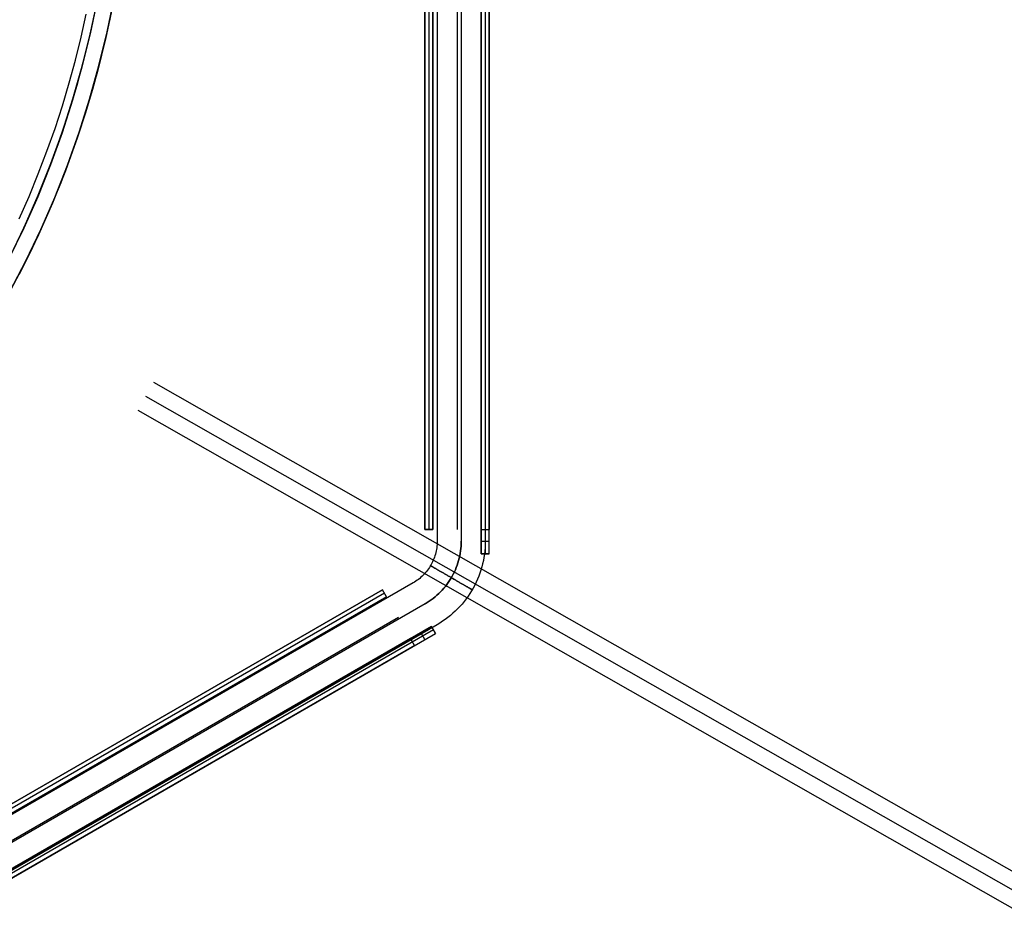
# Model space of a CAD drawing. Header units: millimetres. Extents: x -356 to 356, y -410 to 410.
# Tile 91 of 126: x 56 to 117, y -69 to -13. Entities that reach past the tile are written whole.
import ezdxf

# ---------------------------------------------------------------- set-up
doc = ezdxf.new("R2010")
doc.units = ezdxf.units.MM
doc.header["$MEASUREMENT"] = 0
doc.layers.add('1', color=7, linetype='Continuous')

msp = doc.modelspace()

# ---------------------------------------------------------------- linework, layer by layer
at = {"layer": '1', "color": 252}
for points in [[(81.538, 45.27), (81.538, -45.317)], [(83.038, 45.27), (83.038, -45.317)], [(83.038, 45.27), (83.038, -45.317)], [(84.275, 44.907), (84.275, -46.093)], [(84.275, -46.093), (84.275, 44.907)], [(84.525, 44.907), (84.525, -46.093)], [(84.538, 45.27), (84.538, -45.317)], [(84.775, -46.093), (84.775, 44.907)], [(84.775, -46.093), (84.775, 44.907)], [(80.775, -44.593), (80.775, 43.407)], [(80.775, -44.593), (80.775, 43.407)], [(80.775, 43.407), (80.775, -44.593)], [(81.025, 43.407), (81.025, -44.593)], [(81.275, 43.407), (81.275, -44.593)], [(81.275, -44.593), (81.275, 43.407)], [(81.275, 43.407), (81.275, -44.593)], [(82.775, 43.407), (82.775, -44.593)], [(82.775, 43.407), (82.775, -44.593)], [(84.275, 43.407), (84.275, -44.593)], [(84.775, 43.407), (84.775, -44.593)], [(54.941, -27.636), (55.862, -25.723), (56.717, -23.78), (57.503, -21.808), (58.222, -19.81), (58.871, -17.789), (59.45, -15.746), (59.958, -13.685), (60.395, -11.607)], [(54.949, -29.78), (55.948, -27.859), (56.879, -25.904), (57.742, -23.918), (58.536, -21.903), (59.26, -19.862), (59.913, -17.797), (60.493, -15.711), (61.001, -13.606), (61.436, -11.484)], [(61.367, -11.847), (60.919, -13.968), (60.398, -16.071), (59.805, -18.155), (59.14, -20.218), (58.403, -22.256), (57.597, -24.267), (56.721, -26.249), (55.777, -28.2), (54.765, -30.116)], [(60.386, -11.654), (59.945, -13.74), (59.433, -15.809), (58.85, -17.86), (58.195, -19.889), (57.471, -21.894), (56.678, -23.872), (55.816, -25.822), (54.888, -27.741)], [(55.325, -26.86), (55.982, -25.461), (56.601, -24.054), (57.182, -22.638), (57.725, -21.215), (58.23, -19.788), (58.697, -18.356), (59.126, -16.922), (59.518, -15.487), (59.873, -14.053), (60.191, -12.62)], [(61.17, -12.826), (60.846, -14.282), (60.486, -15.739), (60.087, -17.197), (59.651, -18.655), (59.177, -20.109), (58.663, -21.56), (58.112, -23.006), (57.521, -24.445), (56.892, -25.875), (56.224, -27.296), (55.518, -28.706)], [(55.527, -25.254), (56.141, -23.858), (56.717, -22.454), (57.256, -21.043), (57.756, -19.627), (58.22, -18.207), (58.645, -16.785), (59.034, -15.362), (59.386, -13.939), (59.702, -12.518)], [(55.527, -25.254), (56.141, -23.858), (56.717, -22.454), (57.256, -21.043), (57.756, -19.627), (58.22, -18.207), (58.645, -16.785), (59.034, -15.362), (59.386, -13.939), (59.702, -12.518)], [(81.275, -44.593), (80.775, -44.593)], [(80.775, -44.593), (81.275, -44.593)], [(84.275, -44.593), (84.775, -44.593)], [(81.538, -45.317), (81.536, -45.418), (81.531, -45.519), (81.522, -45.62), (81.51, -45.721), (81.495, -45.821), (81.476, -45.921), (81.454, -46.019), (81.429, -46.118), (81.4, -46.215), (81.368, -46.311), (81.333, -46.406), (81.294, -46.5), (81.253, -46.592), (81.208, -46.683), (81.161, -46.773), (81.11, -46.86), (81.056, -46.946), (81, -47.03), (80.941, -47.113), (80.879, -47.193), (80.814, -47.271), (80.747, -47.346), (80.677, -47.42), (80.605, -47.491), (80.53, -47.56), (80.453, -47.626), (80.374, -47.689), (80.293, -47.75), (80.21, -47.807), (80.125, -47.863), (80.038, -47.915)], [(83.038, -45.317), (83.035, -45.469), (83.027, -45.62), (83.015, -45.772), (82.997, -45.923), (82.974, -46.073), (82.946, -46.222), (82.912, -46.371), (82.874, -46.518), (82.831, -46.664), (82.783, -46.808), (82.731, -46.951), (82.673, -47.091), (82.611, -47.23), (82.544, -47.366), (82.472, -47.5), (82.396, -47.632), (82.316, -47.761), (82.231, -47.887), (82.142, -48.011), (82.049, -48.131), (81.952, -48.248), (81.851, -48.361), (81.746, -48.472), (81.638, -48.578), (81.526, -48.681), (81.411, -48.78), (81.292, -48.875), (81.17, -48.966), (81.046, -49.053), (80.918, -49.136), (80.788, -49.214)], [(83.038, -45.317), (83.035, -45.469), (83.027, -45.62), (83.015, -45.772), (82.997, -45.923), (82.974, -46.073), (82.946, -46.222), (82.912, -46.371), (82.874, -46.518), (82.831, -46.664), (82.783, -46.808), (82.731, -46.951), (82.673, -47.091), (82.611, -47.23), (82.544, -47.366), (82.472, -47.5), (82.396, -47.632), (82.316, -47.761), (82.231, -47.887), (82.142, -48.011), (82.049, -48.131), (81.952, -48.248), (81.851, -48.361), (81.746, -48.472), (81.638, -48.578), (81.526, -48.681), (81.411, -48.78), (81.292, -48.875), (81.17, -48.966), (81.046, -49.053), (80.918, -49.136), (80.788, -49.214)], [(84.538, -45.317), (84.534, -45.519), (84.524, -45.722), (84.507, -45.924), (84.483, -46.125), (84.452, -46.325), (84.415, -46.524), (84.371, -46.722), (84.32, -46.918), (84.262, -47.113), (84.199, -47.305), (84.128, -47.495), (84.051, -47.683), (83.968, -47.868), (83.879, -48.05), (83.784, -48.228), (83.682, -48.404), (83.575, -48.576), (83.462, -48.744), (83.344, -48.909), (83.22, -49.069), (83.09, -49.225), (82.956, -49.376), (82.816, -49.523), (82.671, -49.665), (82.522, -49.802), (82.368, -49.935), (82.21, -50.061), (82.048, -50.183), (81.882, -50.298), (81.711, -50.408), (81.538, -50.513)], [(84.775, -45.343), (84.275, -45.343)], [(84.275, -46.093), (84.775, -46.093)], [(84.775, -46.093), (84.275, -46.093)], [(84.775, -46.093), (84.275, -46.093)], [(80.038, -47.915), (1.588, -93.208)], [(1.92, -92.337), (78.13, -48.337)], [(78.13, -48.337), (1.92, -92.337)], [(78.13, -48.337), (1.92, -92.337)], [(78.13, -48.337), (1.92, -92.337)], [(78.38, -48.77), (78.13, -48.337)], [(78.38, -48.77), (78.13, -48.337)], [(78.255, -48.554), (2.045, -92.554)], [(78.38, -48.77), (2.17, -92.77)], [(78.38, -48.77), (2.17, -92.77)], [(78.38, -48.77), (2.17, -92.77)], [(78.38, -48.77), (2.17, -92.77)], [(80.788, -49.214), (2.338, -94.507)], [(80.788, -49.214), (2.338, -94.507)], [(79.13, -50.069), (2.92, -94.069)], [(79.13, -50.069), (2.92, -94.069)], [(81.179, -50.618), (2.371, -96.118)], [(2.371, -96.118), (81.179, -50.618)], [(81.304, -50.835), (2.496, -96.335)], [(81.538, -50.513), (3.088, -95.806)], [(81.429, -51.051), (81.179, -50.618)], [(81.429, -51.051), (81.179, -50.618)], [(81.179, -50.618), (81.429, -51.051)], [(2.621, -96.551), (81.429, -51.051)], [(2.621, -96.551), (81.429, -51.051)], [(79.88, -51.368), (3.67, -95.368)], [(80.13, -51.801), (79.88, -51.368)], [(80.78, -51.426), (80.53, -50.993)], [(80.13, -51.801), (3.92, -95.801)]]:
    msp.add_lwpolyline(points, dxfattribs=at)
at = {"layer": '1', "color": 252, "extrusion": (0.117512, -0.066916, 0.990814)}
for points in [[(0.825, -455.332), (0.825, -73.757)], [(-0.175, -455.332), (-0.175, -73.757)], [(-0.175, -455.332), (-0.175, -73.757)], [(-1.175, -455.332), (-1.175, -73.757)]]:
    msp.add_lwpolyline(points, dxfattribs=at)
at = {"layer": '1', "color": 252, "extrusion": (0.313795, 0.91351, 0.258907)}
for points in [[(-59.01, -509.481), (-93.349, -483.598)], [(-58.408, -508.682), (-92.747, -482.799)], [(-59.612, -510.279), (-93.951, -484.397)], [(-59.01, -509.481), (-93.349, -483.598)]]:
    msp.add_lwpolyline(points, dxfattribs=at)
at = {"layer": '1', "color": 252, "extrusion": (0.704628, -0.406817, 0.581376)}
for points in [[(1.705, -465.003), (1.673, -465.014), (1.64, -465.027), (1.608, -465.041), (1.577, -465.056), (1.546, -465.072), (1.516, -465.089), (1.487, -465.107), (1.458, -465.126), (1.429, -465.146), (1.402, -465.168), (1.375, -465.19), (1.349, -465.213), (1.324, -465.236), (1.299, -465.261), (1.276, -465.287), (1.253, -465.313), (1.232, -465.34), (1.211, -465.368), (1.191, -465.397), (1.172, -465.426), (1.155, -465.456), (1.138, -465.486), (1.122, -465.517), (1.108, -465.549), (1.094, -465.581), (1.082, -465.613), (1.071, -465.646), (1.061, -465.679), (1.052, -465.713), (1.045, -465.747), (1.038, -465.781), (1.033, -465.815), (1.029, -465.85), (1.026, -465.884), (1.024, -465.919), (1.023, -465.954), (1.024, -465.988), (1.026, -466.023), (1.029, -466.057), (1.033, -466.092), (1.039, -466.126), (1.046, -466.16), (1.054, -466.194), (1.063, -466.228), (1.073, -466.261), (1.084, -466.294), (1.097, -466.326), (1.11, -466.358), (1.125, -466.389), (1.141, -466.42), (1.157, -466.451), (1.175, -466.48), (1.194, -466.51), (1.214, -466.538), (1.235, -466.566), (1.257, -466.593), (1.279, -466.619), (1.303, -466.644), (1.328, -466.669), (1.353, -466.693), (1.379, -466.715), (1.406, -466.737), (1.434, -466.758), (1.462, -466.778), (1.491, -466.797), (1.521, -466.815), (1.551, -466.832), (1.582, -466.848), (1.613, -466.863), (1.645, -466.877), (1.678, -466.889), (1.71, -466.901), (1.744, -466.911), (1.777, -466.92), (1.811, -466.928), (1.845, -466.935), (1.879, -466.94), (1.914, -466.945), (1.948, -466.948), (1.983, -466.95), (2.018, -466.951), (2.052, -466.95), (2.087, -466.949), (2.122, -466.946), (2.156, -466.942), (2.19, -466.937), (2.224, -466.93), (2.258, -466.923), (2.292, -466.914), (2.325, -466.904), (2.358, -466.893), (2.391, -466.881), (2.423, -466.868), (2.454, -466.853), (2.485, -466.838), (2.516, -466.821), (2.546, -466.804), (2.575, -466.785), (2.604, -466.765), (2.632, -466.745), (2.659, -466.723), (2.685, -466.701), (2.711, -466.677), (2.736, -466.653), (2.76, -466.628), (2.783, -466.602), (2.805, -466.575), (2.826, -466.548), (2.846, -466.519), (2.865, -466.49), (2.884, -466.461), (2.901, -466.431), (2.917, -466.4), (2.932, -466.369), (2.946, -466.337), (2.959, -466.305), (2.97, -466.272), (2.981, -466.239), (2.99, -466.206), (2.999, -466.172), (3.006, -466.138), (3.012, -466.104), (3.016, -466.069), (3.02, -466.035), (3.022, -466), (3.023, -465.965), (3.023, -465.931), (3.022, -465.896), (3.019, -465.861), (3.016, -465.827), (3.011, -465.792), (3.005, -465.758), (2.998, -465.724), (2.989, -465.691), (2.979, -465.657), (2.969, -465.624), (2.957, -465.592), (2.944, -465.56), (2.93, -465.528), (2.914, -465.497), (2.898, -465.466), (2.881, -465.436), (2.862, -465.407), (2.843, -465.378), (2.823, -465.35), (2.801, -465.322), (2.779, -465.296), (2.756, -465.27), (2.732, -465.245), (2.707, -465.221), (2.681, -465.197), (2.654, -465.175), (2.627, -465.154), (2.599, -465.133), (2.57, -465.114), (2.541, -465.095), (2.511, -465.078), (2.48, -465.061), (2.449, -465.046), (2.418, -465.032), (2.385, -465.019), (2.353, -465.007), (2.32, -464.996), (2.287, -464.986), (2.253, -464.977), (2.219, -464.97), (2.185, -464.964), (2.151, -464.959), (2.116, -464.955), (2.081, -464.952), (2.047, -464.951), (2.012, -464.951), (1.977, -464.952), (1.943, -464.954), (1.908, -464.957), (1.874, -464.962), (1.84, -464.968), (1.806, -464.975), (1.772, -464.983), (1.738, -464.992), (1.705, -465.003)], [(1.705, -465.003), (1.738, -464.992), (1.771, -464.983), (1.805, -464.975), (1.839, -464.968), (1.873, -464.962), (1.907, -464.958), (1.941, -464.954), (1.976, -464.952), (2.01, -464.951), (2.045, -464.951), (2.079, -464.952), (2.114, -464.955), (2.148, -464.959), (2.182, -464.963), (2.216, -464.97), (2.25, -464.977), (2.284, -464.985), (2.317, -464.995), (2.35, -465.005), (2.382, -465.017), (2.414, -465.03), (2.445, -465.044), (2.477, -465.059), (2.507, -465.075), (2.537, -465.093), (2.566, -465.111), (2.595, -465.13), (2.623, -465.15), (2.65, -465.172), (2.677, -465.194), (2.702, -465.217), (2.727, -465.24), (2.751, -465.265), (2.775, -465.291), (2.797, -465.317), (2.818, -465.344), (2.839, -465.372), (2.858, -465.4), (2.877, -465.43), (2.894, -465.459), (2.911, -465.49), (2.926, -465.521), (2.941, -465.552), (2.954, -465.584), (2.966, -465.616), (2.977, -465.649), (2.987, -465.682), (2.995, -465.715), (3.003, -465.749), (3.009, -465.783), (3.015, -465.817), (3.019, -465.852), (3.021, -465.886), (3.023, -465.92), (3.023, -465.955), (3.023, -465.989), (3.021, -466.024), (3.018, -466.058), (3.013, -466.093), (3.008, -466.127), (3.001, -466.16), (2.993, -466.194), (2.984, -466.227), (2.974, -466.26), (2.963, -466.293), (2.951, -466.325), (2.937, -466.357), (2.923, -466.388), (2.907, -466.419), (2.89, -466.449), (2.873, -466.479), (2.854, -466.508), (2.834, -466.536), (2.813, -466.564), (2.792, -466.591), (2.769, -466.617), (2.746, -466.642), (2.722, -466.667), (2.696, -466.691), (2.67, -466.713), (2.644, -466.735), (2.616, -466.756), (2.588, -466.776), (2.559, -466.795), (2.53, -466.813), (2.5, -466.83), (2.469, -466.846), (2.438, -466.861), (2.406, -466.875), (2.374, -466.887), (2.342, -466.899)], [(2.342, -466.899), (2.309, -466.909), (2.276, -466.918), (2.242, -466.927), (2.208, -466.934), (2.174, -466.939), (2.14, -466.944), (2.106, -466.947), (2.071, -466.95), (2.037, -466.951), (2.002, -466.951), (1.968, -466.949), (1.933, -466.947), (1.899, -466.943), (1.865, -466.938), (1.831, -466.932), (1.797, -466.925), (1.763, -466.916), (1.73, -466.907), (1.697, -466.896), (1.665, -466.884), (1.633, -466.871), (1.601, -466.857), (1.57, -466.842), (1.54, -466.826), (1.51, -466.809), (1.481, -466.791), (1.452, -466.771), (1.424, -466.751), (1.397, -466.73), (1.37, -466.708), (1.344, -466.685), (1.32, -466.661), (1.295, -466.636), (1.272, -466.611), (1.25, -466.584), (1.228, -466.557), (1.208, -466.53), (1.189, -466.501), (1.17, -466.472), (1.153, -466.442), (1.136, -466.412), (1.121, -466.381), (1.106, -466.35), (1.093, -466.318), (1.081, -466.285), (1.07, -466.253), (1.06, -466.219), (1.052, -466.186), (1.044, -466.152), (1.038, -466.118), (1.032, -466.084), (1.028, -466.05), (1.026, -466.016), (1.024, -465.981), (1.023, -465.947), (1.024, -465.912), (1.026, -465.878), (1.029, -465.843), (1.034, -465.809), (1.039, -465.775), (1.046, -465.741), (1.054, -465.707), (1.063, -465.674), (1.073, -465.641), (1.084, -465.608), (1.096, -465.576), (1.11, -465.544), (1.124, -465.513), (1.14, -465.482), (1.157, -465.452), (1.174, -465.423), (1.193, -465.394), (1.213, -465.365), (1.234, -465.338), (1.255, -465.311), (1.278, -465.285), (1.301, -465.259), (1.325, -465.235), (1.351, -465.211), (1.377, -465.188), (1.403, -465.166), (1.431, -465.145), (1.459, -465.125), (1.488, -465.106), (1.517, -465.088), (1.547, -465.072), (1.578, -465.056), (1.609, -465.041), (1.641, -465.027), (1.673, -465.014), (1.705, -465.003)]]:
    msp.add_lwpolyline(points, dxfattribs=at)
at = {"layer": '1', "color": 252, "extrusion": (0, 1, 0)}
for points in [[(-80.775, -505), (-80.775, -504.956), (-80.777, -504.911), (-80.779, -504.866), (-80.783, -504.82), (-80.787, -504.775), (-80.793, -504.729), (-80.8, -504.682), (-80.808, -504.636), (-80.817, -504.59), (-80.828, -504.543), (-80.839, -504.496), (-80.852, -504.45), (-80.866, -504.403), (-80.881, -504.357), (-80.898, -504.31), (-80.915, -504.264), (-80.934, -504.218), (-80.954, -504.172), (-80.976, -504.127), (-80.998, -504.081), (-81.022, -504.037), (-81.047, -503.992), (-81.073, -503.949), (-81.101, -503.906), (-81.129, -503.863), (-81.159, -503.821), (-81.19, -503.78), (-81.222, -503.739), (-81.255, -503.7), (-81.289, -503.661), (-81.324, -503.623), (-81.361, -503.586), (-81.398, -503.55), (-81.436, -503.515), (-81.474, -503.48), (-81.514, -503.447), (-81.555, -503.415), (-81.596, -503.384), (-81.638, -503.355), (-81.68, -503.326), (-81.724, -503.299), (-81.767, -503.272), (-81.811, -503.247), (-81.856, -503.223), (-81.901, -503.201), (-81.947, -503.179), (-81.993, -503.159), (-82.039, -503.14), (-82.085, -503.123), (-82.131, -503.106), (-82.178, -503.091), (-82.224, -503.077), (-82.271, -503.064), (-82.318, -503.053), (-82.364, -503.043), (-82.411, -503.033), (-82.457, -503.025), (-82.503, -503.018), (-82.549, -503.013), (-82.595, -503.008), (-82.64, -503.005), (-82.686, -503.002), (-82.73, -503), (-82.775, -503), (-82.819, -503), (-82.864, -503.002), (-82.909, -503.005), (-82.954, -503.008), (-83, -503.013), (-83.046, -503.018), (-83.092, -503.025), (-83.139, -503.033), (-83.185, -503.043), (-83.232, -503.053), (-83.278, -503.064), (-83.325, -503.077), (-83.372, -503.091), (-83.418, -503.106), (-83.465, -503.123), (-83.511, -503.14), (-83.557, -503.159), (-83.603, -503.179), (-83.648, -503.201), (-83.693, -503.223), (-83.738, -503.247), (-83.782, -503.272), (-83.826, -503.299), (-83.869, -503.326), (-83.912, -503.355), (-83.954, -503.384), (-83.995, -503.415), (-84.035, -503.447), (-84.075, -503.48), (-84.114, -503.515), (-84.152, -503.55), (-84.189, -503.586), (-84.225, -503.623), (-84.26, -503.661), (-84.294, -503.7), (-84.327, -503.739), (-84.359, -503.78), (-84.39, -503.821), (-84.42, -503.863), (-84.449, -503.906), (-84.476, -503.949), (-84.502, -503.992), (-84.527, -504.037), (-84.551, -504.081), (-84.574, -504.127), (-84.595, -504.172), (-84.615, -504.218), (-84.634, -504.264), (-84.652, -504.31), (-84.668, -504.357), (-84.684, -504.403), (-84.698, -504.45), (-84.71, -504.496), (-84.722, -504.543), (-84.732, -504.59), (-84.741, -504.636), (-84.749, -504.682), (-84.756, -504.729), (-84.762, -504.775), (-84.767, -504.82), (-84.77, -504.866), (-84.773, -504.911), (-84.774, -504.956), (-84.775, -505)], [(-84.275, -505), (-84.274, -504.967), (-84.273, -504.933), (-84.271, -504.899), (-84.269, -504.865), (-84.265, -504.831), (-84.261, -504.796), (-84.256, -504.762), (-84.25, -504.727), (-84.243, -504.692), (-84.235, -504.657), (-84.226, -504.622), (-84.217, -504.587), (-84.206, -504.552), (-84.195, -504.517), (-84.183, -504.483), (-84.169, -504.448), (-84.155, -504.413), (-84.14, -504.379), (-84.124, -504.345), (-84.107, -504.311), (-84.089, -504.278), (-84.071, -504.244), (-84.051, -504.212), (-84.03, -504.179), (-84.009, -504.147), (-83.986, -504.116), (-83.963, -504.085), (-83.939, -504.055), (-83.914, -504.025), (-83.889, -503.996), (-83.863, -503.967), (-83.835, -503.939), (-83.808, -503.912), (-83.779, -503.886), (-83.75, -503.86), (-83.72, -503.835), (-83.69, -503.811), (-83.659, -503.788), (-83.627, -503.766), (-83.596, -503.745), (-83.563, -503.724), (-83.53, -503.704), (-83.497, -503.685), (-83.464, -503.668), (-83.43, -503.651), (-83.396, -503.635), (-83.361, -503.619), (-83.327, -503.605), (-83.292, -503.592), (-83.257, -503.58), (-83.222, -503.568), (-83.187, -503.558), (-83.152, -503.548), (-83.118, -503.54), (-83.083, -503.532), (-83.048, -503.525), (-83.013, -503.519), (-82.978, -503.514), (-82.944, -503.51), (-82.91, -503.506), (-82.875, -503.503), (-82.842, -503.501), (-82.808, -503.5), (-82.775, -503.5), (-82.741, -503.5), (-82.708, -503.501), (-82.674, -503.503), (-82.64, -503.506), (-82.606, -503.51), (-82.571, -503.514), (-82.537, -503.519), (-82.502, -503.525), (-82.467, -503.532), (-82.432, -503.54), (-82.397, -503.548), (-82.362, -503.558), (-82.327, -503.568), (-82.292, -503.58), (-82.257, -503.592), (-82.223, -503.605), (-82.188, -503.619), (-82.154, -503.635), (-82.12, -503.651), (-82.086, -503.668), (-82.052, -503.685), (-82.019, -503.704), (-81.986, -503.724), (-81.954, -503.745), (-81.922, -503.766), (-81.891, -503.788), (-81.86, -503.811), (-81.829, -503.835), (-81.8, -503.86), (-81.77, -503.886), (-81.742, -503.912), (-81.714, -503.939), (-81.687, -503.967), (-81.661, -503.996), (-81.635, -504.025), (-81.61, -504.055), (-81.586, -504.085), (-81.563, -504.116), (-81.541, -504.147), (-81.519, -504.179), (-81.499, -504.212), (-81.479, -504.244), (-81.46, -504.278), (-81.442, -504.311), (-81.425, -504.345), (-81.409, -504.379), (-81.394, -504.413), (-81.38, -504.448), (-81.367, -504.483), (-81.355, -504.517), (-81.343, -504.552), (-81.333, -504.587), (-81.323, -504.622), (-81.314, -504.657), (-81.307, -504.692), (-81.3, -504.727), (-81.294, -504.762), (-81.289, -504.796), (-81.284, -504.831), (-81.281, -504.865), (-81.278, -504.899), (-81.276, -504.933), (-81.275, -504.967), (-81.275, -505)], [(-84.538, -505), (-84.537, -504.948), (-84.534, -504.897), (-84.53, -504.845), (-84.523, -504.794), (-84.515, -504.742), (-84.506, -504.692), (-84.494, -504.641), (-84.481, -504.591), (-84.466, -504.541), (-84.449, -504.492), (-84.431, -504.444), (-84.411, -504.396), (-84.389, -504.349), (-84.366, -504.303), (-84.341, -504.257), (-84.315, -504.213), (-84.287, -504.169), (-84.257, -504.127), (-84.226, -504.085), (-84.194, -504.045), (-84.16, -504.005), (-84.125, -503.967), (-84.089, -503.93), (-84.052, -503.895), (-84.013, -503.86), (-83.973, -503.827), (-83.932, -503.796), (-83.89, -503.766), (-83.847, -503.737), (-83.803, -503.71), (-83.758, -503.684), (-83.712, -503.66), (-83.665, -503.638), (-83.618, -503.617), (-83.57, -503.597), (-83.521, -503.58), (-83.472, -503.564), (-83.422, -503.55), (-83.371, -503.538), (-83.321, -503.527), (-83.27, -503.518), (-83.218, -503.511), (-83.167, -503.506), (-83.115, -503.502), (-83.064, -503.5), (-83.012, -503.5), (-82.96, -503.502), (-82.908, -503.506), (-82.857, -503.511), (-82.806, -503.518), (-82.755, -503.527), (-82.704, -503.538), (-82.654, -503.55), (-82.604, -503.564), (-82.554, -503.58), (-82.506, -503.597), (-82.458, -503.617), (-82.41, -503.638), (-82.364, -503.66), (-82.318, -503.684), (-82.273, -503.71), (-82.229, -503.737), (-82.186, -503.766), (-82.143, -503.796), (-82.102, -503.827), (-82.062, -503.86), (-82.024, -503.895), (-81.986, -503.93), (-81.95, -503.967), (-81.915, -504.005), (-81.881, -504.045), (-81.849, -504.085), (-81.818, -504.127), (-81.789, -504.169), (-81.761, -504.213), (-81.734, -504.257), (-81.709, -504.303), (-81.686, -504.349), (-81.665, -504.396), (-81.644, -504.444), (-81.626, -504.492), (-81.609, -504.541), (-81.594, -504.591), (-81.581, -504.641), (-81.57, -504.692), (-81.56, -504.742), (-81.552, -504.794), (-81.546, -504.845), (-81.541, -504.897), (-81.539, -504.948), (-81.538, -505)], [(-81.538, -505), (-81.539, -505.052), (-81.541, -505.103), (-81.546, -505.155), (-81.552, -505.206), (-81.56, -505.258), (-81.57, -505.308), (-81.581, -505.359), (-81.594, -505.409), (-81.609, -505.459), (-81.626, -505.508), (-81.644, -505.556), (-81.665, -505.604), (-81.686, -505.651), (-81.709, -505.697), (-81.734, -505.743), (-81.761, -505.787), (-81.789, -505.831), (-81.818, -505.873), (-81.849, -505.915), (-81.881, -505.955), (-81.915, -505.995), (-81.95, -506.033), (-81.986, -506.07), (-82.024, -506.105), (-82.062, -506.14), (-82.102, -506.173), (-82.143, -506.204), (-82.186, -506.234), (-82.229, -506.263), (-82.273, -506.29), (-82.318, -506.316), (-82.364, -506.34), (-82.41, -506.362), (-82.458, -506.383), (-82.506, -506.403), (-82.554, -506.42), (-82.604, -506.436), (-82.654, -506.45), (-82.704, -506.462), (-82.755, -506.473), (-82.806, -506.482), (-82.857, -506.489), (-82.908, -506.494), (-82.96, -506.498), (-83.012, -506.5), (-83.064, -506.5), (-83.115, -506.498), (-83.167, -506.494), (-83.218, -506.489), (-83.27, -506.482), (-83.321, -506.473), (-83.371, -506.462), (-83.422, -506.45), (-83.472, -506.436), (-83.521, -506.42), (-83.57, -506.403), (-83.618, -506.383), (-83.665, -506.362), (-83.712, -506.34), (-83.758, -506.316), (-83.803, -506.29), (-83.847, -506.263), (-83.89, -506.234), (-83.932, -506.204), (-83.973, -506.173), (-84.013, -506.14), (-84.052, -506.105), (-84.089, -506.07), (-84.125, -506.033), (-84.16, -505.995), (-84.194, -505.955), (-84.226, -505.915), (-84.257, -505.873), (-84.287, -505.831), (-84.315, -505.787), (-84.341, -505.743), (-84.366, -505.697), (-84.389, -505.651), (-84.411, -505.604), (-84.431, -505.556), (-84.449, -505.508), (-84.466, -505.459), (-84.481, -505.409), (-84.494, -505.359), (-84.506, -505.308), (-84.515, -505.258), (-84.523, -505.206), (-84.53, -505.155), (-84.534, -505.103), (-84.537, -505.052), (-84.538, -505)], [(-83.674, -505.771), (-82.401, -504.229)], [(-83.6, -505.827), (-82.476, -504.173)]]:
    msp.add_lwpolyline(points, dxfattribs=at)
at = {"layer": '1', "color": 252, "extrusion": (1, 0, 0)}
for points in [[(-44.593, -510), (-44.593, -505)], [(-44.593, -505), (-44.593, -510)], [(-44.593, -503.5), (-44.593, -503)], [(-44.593, -505), (-46.093, -506.5)], [(-46.093, -506.5), (-44.593, -505)], [(-44.593, -505), (-46.093, -506.5)], [(-46.093, -578.5), (-46.093, -506.5)], [(-46.093, -578.5), (-46.093, -506.5)], [(-46.093, -506.5), (-46.093, -578.5)], [(-48.337, -510), (-48.337, -505)], [(-48.77, -505), (-48.77, -510)], [(-50.069, -503), (-50.069, -503.5)], [(-50.618, -506.5), (-50.618, -578.5)], [(-50.835, -506.5), (-50.835, -578.5)], [(-51.051, -578.5), (-51.051, -506.5)]]:
    msp.add_lwpolyline(points, dxfattribs=at)
at = {"layer": '1', "color": 252, "extrusion": (0.746425, -0.430949, 0.507082)}
for points in [[(2.304, -484.246), (2.337, -484.236), (2.37, -484.225), (2.402, -484.212), (2.434, -484.199), (2.465, -484.184), (2.496, -484.168), (2.526, -484.151), (2.556, -484.133), (2.584, -484.115), (2.613, -484.095), (2.64, -484.074), (2.667, -484.052), (2.693, -484.03), (2.718, -484.006), (2.743, -483.982), (2.766, -483.956), (2.789, -483.93), (2.811, -483.903), (2.831, -483.876), (2.851, -483.848), (2.87, -483.819), (2.888, -483.789), (2.905, -483.759), (2.921, -483.728), (2.935, -483.697), (2.949, -483.665), (2.962, -483.633), (2.973, -483.601), (2.983, -483.568), (2.992, -483.534), (3, -483.501), (3.007, -483.467), (3.013, -483.433), (3.017, -483.399), (3.02, -483.364), (3.023, -483.33), (3.023, -483.295), (3.023, -483.261), (3.022, -483.226), (3.019, -483.192), (3.015, -483.158), (3.01, -483.124), (3.004, -483.09), (2.996, -483.056), (2.988, -483.022), (2.978, -482.989), (2.967, -482.956), (2.955, -482.924), (2.942, -482.892), (2.928, -482.861), (2.913, -482.83), (2.897, -482.799), (2.879, -482.769), (2.861, -482.74), (2.842, -482.712), (2.821, -482.684), (2.8, -482.657), (2.778, -482.63), (2.755, -482.604), (2.731, -482.58), (2.706, -482.556), (2.68, -482.533), (2.654, -482.51), (2.627, -482.489), (2.599, -482.469), (2.57, -482.449), (2.541, -482.431), (2.511, -482.414), (2.481, -482.397), (2.45, -482.382), (2.418, -482.368), (2.386, -482.355), (2.354, -482.343), (2.321, -482.332), (2.288, -482.322), (2.254, -482.314), (2.221, -482.306), (2.187, -482.3), (2.153, -482.295), (2.118, -482.291), (2.084, -482.289), (2.049, -482.287), (2.015, -482.287), (1.98, -482.288), (1.946, -482.29), (1.912, -482.293), (1.877, -482.298), (1.843, -482.303), (1.809, -482.31), (1.776, -482.318), (1.743, -482.327)], [(1.743, -482.327), (1.71, -482.337), (1.677, -482.349), (1.645, -482.361), (1.613, -482.375), (1.582, -482.39), (1.551, -482.405), (1.521, -482.422), (1.491, -482.44), (1.463, -482.459), (1.434, -482.479), (1.407, -482.5), (1.38, -482.521), (1.354, -482.544), (1.329, -482.568), (1.304, -482.592), (1.281, -482.617), (1.258, -482.643), (1.236, -482.67), (1.215, -482.698), (1.196, -482.726), (1.177, -482.755), (1.159, -482.784), (1.142, -482.814), (1.126, -482.845), (1.112, -482.876), (1.098, -482.908), (1.085, -482.94), (1.074, -482.973), (1.064, -483.006), (1.055, -483.039), (1.047, -483.073), (1.04, -483.107), (1.034, -483.141), (1.03, -483.175), (1.026, -483.209), (1.024, -483.244), (1.024, -483.278), (1.024, -483.313), (1.025, -483.347), (1.028, -483.382), (1.032, -483.416), (1.037, -483.45), (1.043, -483.484), (1.051, -483.518), (1.059, -483.551), (1.069, -483.584), (1.08, -483.617), (1.092, -483.649), (1.105, -483.681), (1.119, -483.713), (1.134, -483.744), (1.15, -483.774), (1.168, -483.804), (1.186, -483.833), (1.205, -483.862), (1.226, -483.89), (1.247, -483.917), (1.269, -483.943), (1.292, -483.969), (1.316, -483.994), (1.341, -484.018), (1.367, -484.041), (1.393, -484.063), (1.42, -484.084), (1.448, -484.105), (1.477, -484.124), (1.506, -484.143), (1.536, -484.16), (1.566, -484.176), (1.597, -484.191), (1.629, -484.206), (1.661, -484.219), (1.693, -484.231), (1.726, -484.241), (1.759, -484.251), (1.793, -484.26), (1.826, -484.267), (1.86, -484.273), (1.894, -484.278), (1.929, -484.282), (1.963, -484.285), (1.998, -484.286), (2.032, -484.287), (2.067, -484.286), (2.101, -484.284), (2.135, -484.28), (2.17, -484.276), (2.204, -484.27), (2.238, -484.264), (2.271, -484.256), (2.304, -484.246)], [(1.743, -482.327), (1.709, -482.337), (1.677, -482.349), (1.644, -482.361), (1.612, -482.375), (1.581, -482.39), (1.55, -482.406), (1.52, -482.423), (1.49, -482.441), (1.461, -482.46), (1.433, -482.48), (1.405, -482.501), (1.378, -482.523), (1.352, -482.546), (1.327, -482.569), (1.302, -482.594), (1.279, -482.619), (1.256, -482.646), (1.234, -482.673), (1.213, -482.701), (1.193, -482.729), (1.175, -482.758), (1.157, -482.788), (1.14, -482.818), (1.124, -482.849), (1.11, -482.881), (1.096, -482.913), (1.084, -482.945), (1.072, -482.978), (1.062, -483.011), (1.053, -483.045), (1.045, -483.078), (1.039, -483.113), (1.033, -483.147), (1.029, -483.181), (1.026, -483.216), (1.024, -483.25), (1.023, -483.285), (1.024, -483.32), (1.026, -483.355), (1.029, -483.389), (1.033, -483.424), (1.038, -483.458), (1.045, -483.492), (1.052, -483.526), (1.061, -483.559), (1.071, -483.593), (1.083, -483.625), (1.095, -483.658), (1.108, -483.69), (1.123, -483.721), (1.139, -483.752), (1.155, -483.783), (1.173, -483.813), (1.192, -483.842), (1.212, -483.87), (1.232, -483.898), (1.254, -483.925), (1.277, -483.952), (1.3, -483.977), (1.325, -484.002), (1.35, -484.026), (1.376, -484.049), (1.403, -484.071), (1.43, -484.092), (1.459, -484.112), (1.487, -484.131), (1.517, -484.149), (1.547, -484.166), (1.578, -484.182), (1.609, -484.197), (1.641, -484.211), (1.674, -484.224), (1.706, -484.235), (1.739, -484.246), (1.773, -484.255), (1.807, -484.263), (1.841, -484.27), (1.875, -484.276), (1.909, -484.28), (1.944, -484.284), (1.979, -484.286), (2.013, -484.287), (2.048, -484.286), (2.083, -484.285), (2.117, -484.282), (2.152, -484.279), (2.186, -484.273), (2.22, -484.267), (2.254, -484.26), (2.288, -484.251), (2.321, -484.241), (2.354, -484.231), (2.387, -484.219), (2.419, -484.205), (2.45, -484.191), (2.481, -484.176), (2.512, -484.159), (2.542, -484.142), (2.571, -484.123), (2.6, -484.104), (2.628, -484.083), (2.655, -484.062), (2.682, -484.039), (2.708, -484.016), (2.733, -483.992), (2.757, -483.967), (2.78, -483.941), (2.802, -483.914), (2.823, -483.887), (2.844, -483.859), (2.863, -483.83), (2.881, -483.801), (2.899, -483.771), (2.915, -483.74), (2.93, -483.709), (2.944, -483.677), (2.957, -483.645), (2.969, -483.612), (2.98, -483.579), (2.989, -483.546), (2.998, -483.512), (3.005, -483.478), (3.011, -483.444), (3.016, -483.41), (3.02, -483.375), (3.022, -483.34), (3.023, -483.306), (3.023, -483.271), (3.022, -483.236), (3.02, -483.202), (3.016, -483.167), (3.012, -483.133), (3.006, -483.099), (2.998, -483.065), (2.99, -483.031), (2.981, -482.997), (2.97, -482.964), (2.958, -482.932), (2.945, -482.9), (2.931, -482.868), (2.916, -482.837), (2.9, -482.806), (2.883, -482.776), (2.865, -482.746), (2.845, -482.717), (2.825, -482.689), (2.804, -482.662), (2.782, -482.635), (2.759, -482.609), (2.735, -482.584), (2.71, -482.56), (2.684, -482.536), (2.658, -482.514), (2.631, -482.492), (2.603, -482.472), (2.574, -482.452), (2.545, -482.433), (2.515, -482.416), (2.484, -482.399), (2.453, -482.384), (2.422, -482.369), (2.39, -482.356), (2.357, -482.344), (2.324, -482.333), (2.291, -482.323), (2.257, -482.314), (2.223, -482.307), (2.189, -482.301), (2.155, -482.295), (2.12, -482.291), (2.086, -482.289), (2.051, -482.287), (2.016, -482.287), (1.982, -482.288), (1.947, -482.29), (1.912, -482.293), (1.878, -482.297), (1.844, -482.303), (1.81, -482.31), (1.776, -482.318), (1.743, -482.327)]]:
    msp.add_lwpolyline(points, dxfattribs=at)
at = {"layer": '1', "color": 252, "extrusion": (-0.088974, -0.225231, 0.970234)}
msp.add_lwpolyline([(93.986, -134.847), (93.986, -132.847)], dxfattribs=at)
at = {"layer": '1', "color": 252, "extrusion": (-0.084112, -0.244863, 0.965902)}
msp.add_lwpolyline([(93.349, -147.352), (93.349, -145.352)], dxfattribs=at)
at = {"layer": '1', "color": 252, "extrusion": (0.356471, 0.902376, 0.242168)}
for points in [[(-93.986, -487.085), (-136.018, -461.318)], [(-93.463, -486.232), (-135.495, -460.465)], [(-94.508, -487.937), (-136.541, -462.17)], [(-93.986, -487.085), (-136.018, -461.318)]]:
    msp.add_lwpolyline(points, dxfattribs=at)
at = {"layer": '1', "color": 80}
msp.add_lwpolyline([(80.788, -49.214), (80.918, -49.136), (81.046, -49.053), (81.17, -48.966), (81.292, -48.875), (81.411, -48.78), (81.526, -48.681), (81.638, -48.578), (81.746, -48.472), (81.851, -48.361), (81.952, -48.248), (82.049, -48.131), (82.142, -48.011), (82.231, -47.887), (82.316, -47.761), (82.396, -47.632), (82.472, -47.5), (82.544, -47.366), (82.611, -47.23), (82.673, -47.091), (82.731, -46.951), (82.783, -46.808), (82.831, -46.664), (82.874, -46.518), (82.912, -46.371), (82.946, -46.222), (82.974, -46.073), (82.997, -45.923), (83.015, -45.772), (83.027, -45.62), (83.035, -45.469), (83.038, -45.317)], dxfattribs=at)
at = {"layer": '1', "color": 252, "extrusion": (0.5, 0.866025, 0)}
msp.add_lwpolyline([(-96.674, -505), (-96.673, -505.052), (-96.67, -505.104), (-96.666, -505.156), (-96.659, -505.208), (-96.651, -505.259), (-96.641, -505.31), (-96.63, -505.361), (-96.616, -505.411), (-96.601, -505.461), (-96.584, -505.51), (-96.566, -505.559), (-96.546, -505.607), (-96.524, -505.654), (-96.5, -505.701), (-96.475, -505.746), (-96.448, -505.791), (-96.42, -505.835), (-96.39, -505.877), (-96.359, -505.919), (-96.327, -505.96), (-96.293, -505.999), (-96.257, -506.037), (-96.221, -506.074), (-96.183, -506.11), (-96.144, -506.144), (-96.103, -506.177), (-96.062, -506.209), (-96.019, -506.239), (-95.976, -506.268), (-95.931, -506.295), (-95.886, -506.32), (-95.84, -506.344), (-95.793, -506.366), (-95.745, -506.387), (-95.696, -506.406), (-95.647, -506.423), (-95.598, -506.439), (-95.547, -506.453), (-95.497, -506.465), (-95.446, -506.475), (-95.394, -506.484), (-95.343, -506.49), (-95.291, -506.495), (-95.239, -506.499), (-95.187, -506.5), (-95.135, -506.499), (-95.083, -506.497), (-95.031, -506.493), (-94.979, -506.487), (-94.928, -506.48), (-94.876, -506.47), (-94.826, -506.459), (-94.775, -506.446), (-94.725, -506.431), (-94.676, -506.415), (-94.627, -506.397), (-94.579, -506.377), (-94.531, -506.355), (-94.485, -506.332), (-94.439, -506.308), (-94.394, -506.281), (-94.35, -506.253), (-94.307, -506.224), (-94.265, -506.193), (-94.224, -506.161), (-94.184, -506.127), (-94.146, -506.092), (-94.109, -506.056), (-94.073, -506.018), (-94.038, -505.98), (-94.005, -505.94), (-93.973, -505.898), (-93.942, -505.856), (-93.913, -505.813), (-93.886, -505.769), (-93.86, -505.724), (-93.836, -505.678), (-93.813, -505.631), (-93.792, -505.583), (-93.772, -505.535), (-93.755, -505.486), (-93.739, -505.436), (-93.724, -505.386), (-93.712, -505.336), (-93.701, -505.285), (-93.692, -505.233), (-93.685, -505.182), (-93.68, -505.13), (-93.676, -505.078), (-93.674, -505.026), (-93.674, -504.974), (-93.676, -504.922), (-93.68, -504.87), (-93.685, -504.818), (-93.692, -504.767), (-93.701, -504.715), (-93.712, -504.664), (-93.724, -504.614), (-93.739, -504.564), (-93.755, -504.514), (-93.772, -504.465), (-93.792, -504.417), (-93.813, -504.369), (-93.836, -504.322), (-93.86, -504.276), (-93.886, -504.231), (-93.913, -504.187), (-93.942, -504.144), (-93.973, -504.102), (-94.005, -504.06), (-94.038, -504.02), (-94.073, -503.982), (-94.109, -503.944), (-94.146, -503.908), (-94.184, -503.873), (-94.224, -503.839), (-94.265, -503.807), (-94.307, -503.776), (-94.35, -503.747), (-94.394, -503.719), (-94.439, -503.692), (-94.485, -503.668), (-94.531, -503.645), (-94.579, -503.623), (-94.627, -503.603), (-94.676, -503.585), (-94.725, -503.569), (-94.775, -503.554), (-94.826, -503.541), (-94.876, -503.53), (-94.928, -503.52), (-94.979, -503.513), (-95.031, -503.507), (-95.083, -503.503), (-95.135, -503.501), (-95.187, -503.5), (-95.239, -503.501), (-95.291, -503.505), (-95.343, -503.51), (-95.394, -503.516), (-95.446, -503.525), (-95.497, -503.535), (-95.547, -503.547), (-95.598, -503.561), (-95.647, -503.577), (-95.696, -503.594), (-95.745, -503.613), (-95.793, -503.634), (-95.84, -503.656), (-95.886, -503.68), (-95.931, -503.705), (-95.976, -503.732), (-96.019, -503.761), (-96.062, -503.791), (-96.103, -503.823), (-96.144, -503.856), (-96.183, -503.89), (-96.221, -503.926), (-96.257, -503.963), (-96.293, -504.001), (-96.327, -504.04), (-96.359, -504.081), (-96.39, -504.123), (-96.42, -504.165), (-96.448, -504.209), (-96.475, -504.254), (-96.5, -504.299), (-96.524, -504.346), (-96.546, -504.393), (-96.566, -504.441), (-96.584, -504.49), (-96.601, -504.539), (-96.616, -504.589), (-96.63, -504.639), (-96.641, -504.69), (-96.651, -504.741), (-96.659, -504.792), (-96.666, -504.844), (-96.67, -504.896), (-96.673, -504.948), (-96.674, -505)], dxfattribs=at)
at = {"layer": '1', "color": 252, "extrusion": (0.866025, 0.5, 0)}
for points in [[(-80.927, -505), (-80.927, -504.956), (-80.929, -504.911), (-80.931, -504.866), (-80.935, -504.82), (-80.939, -504.775), (-80.945, -504.729), (-80.952, -504.682), (-80.96, -504.636), (-80.969, -504.59), (-80.979, -504.543), (-80.991, -504.496), (-81.004, -504.45), (-81.018, -504.403), (-81.033, -504.357), (-81.049, -504.31), (-81.067, -504.264), (-81.086, -504.218), (-81.106, -504.172), (-81.127, -504.127), (-81.15, -504.081), (-81.174, -504.037), (-81.199, -503.992), (-81.225, -503.949), (-81.253, -503.906), (-81.281, -503.863), (-81.311, -503.821), (-81.342, -503.78), (-81.374, -503.739), (-81.407, -503.7), (-81.441, -503.661), (-81.476, -503.623), (-81.512, -503.586), (-81.549, -503.55), (-81.587, -503.515), (-81.626, -503.48), (-81.666, -503.447), (-81.706, -503.415), (-81.748, -503.384), (-81.79, -503.355), (-81.832, -503.326), (-81.875, -503.299), (-81.919, -503.272), (-81.963, -503.247), (-82.008, -503.223), (-82.053, -503.201), (-82.099, -503.179), (-82.144, -503.159), (-82.19, -503.14), (-82.237, -503.123), (-82.283, -503.106), (-82.33, -503.091), (-82.376, -503.077), (-82.423, -503.064), (-82.47, -503.053), (-82.516, -503.043), (-82.563, -503.033), (-82.609, -503.025), (-82.655, -503.018), (-82.701, -503.013), (-82.747, -503.008), (-82.792, -503.005), (-82.837, -503.002), (-82.882, -503), (-82.927, -503), (-82.971, -503), (-83.016, -503.002), (-83.061, -503.005), (-83.106, -503.008), (-83.152, -503.013), (-83.198, -503.018), (-83.244, -503.025), (-83.29, -503.033), (-83.337, -503.043), (-83.384, -503.053), (-83.43, -503.064), (-83.477, -503.077), (-83.523, -503.091), (-83.57, -503.106), (-83.616, -503.123), (-83.663, -503.14), (-83.709, -503.159), (-83.755, -503.179), (-83.8, -503.201), (-83.845, -503.223), (-83.89, -503.247), (-83.934, -503.272), (-83.978, -503.299), (-84.021, -503.326), (-84.064, -503.355), (-84.105, -503.384), (-84.147, -503.415), (-84.187, -503.447), (-84.227, -503.48), (-84.266, -503.515), (-84.304, -503.55), (-84.341, -503.586), (-84.377, -503.623), (-84.412, -503.661), (-84.446, -503.7), (-84.479, -503.739), (-84.511, -503.78), (-84.542, -503.821), (-84.572, -503.863), (-84.601, -503.906), (-84.628, -503.949), (-84.654, -503.992), (-84.679, -504.037), (-84.703, -504.081), (-84.726, -504.127), (-84.747, -504.172), (-84.767, -504.218), (-84.786, -504.264), (-84.804, -504.31), (-84.82, -504.357), (-84.835, -504.403), (-84.849, -504.45), (-84.862, -504.496), (-84.874, -504.543), (-84.884, -504.59), (-84.893, -504.636), (-84.901, -504.682), (-84.908, -504.729), (-84.914, -504.775), (-84.918, -504.82), (-84.922, -504.866), (-84.925, -504.911), (-84.926, -504.956), (-84.927, -505)], [(-84.514, -505), (-84.513, -504.948), (-84.511, -504.897), (-84.506, -504.845), (-84.5, -504.794), (-84.492, -504.742), (-84.482, -504.692), (-84.471, -504.641), (-84.457, -504.591), (-84.442, -504.541), (-84.426, -504.492), (-84.407, -504.444), (-84.387, -504.396), (-84.366, -504.349), (-84.342, -504.303), (-84.317, -504.257), (-84.291, -504.213), (-84.263, -504.169), (-84.234, -504.127), (-84.203, -504.085), (-84.171, -504.045), (-84.137, -504.005), (-84.102, -503.967), (-84.066, -503.93), (-84.028, -503.895), (-83.989, -503.86), (-83.949, -503.827), (-83.908, -503.796), (-83.866, -503.766), (-83.823, -503.737), (-83.779, -503.71), (-83.734, -503.684), (-83.688, -503.66), (-83.642, -503.638), (-83.594, -503.617), (-83.546, -503.597), (-83.497, -503.58), (-83.448, -503.564), (-83.398, -503.55), (-83.348, -503.538), (-83.297, -503.527), (-83.246, -503.518), (-83.195, -503.511), (-83.143, -503.506), (-83.092, -503.502), (-83.04, -503.5), (-82.988, -503.5), (-82.937, -503.502), (-82.885, -503.506), (-82.833, -503.511), (-82.782, -503.518), (-82.731, -503.527), (-82.68, -503.538), (-82.63, -503.55), (-82.58, -503.564), (-82.531, -503.58), (-82.482, -503.597), (-82.434, -503.617), (-82.387, -503.638), (-82.34, -503.66), (-82.294, -503.684), (-82.249, -503.71), (-82.205, -503.737), (-82.162, -503.766), (-82.12, -503.796), (-82.079, -503.827), (-82.039, -503.86), (-82, -503.895), (-81.963, -503.93), (-81.926, -503.967), (-81.891, -504.005), (-81.858, -504.045), (-81.825, -504.085), (-81.795, -504.127), (-81.765, -504.169), (-81.737, -504.213), (-81.711, -504.257), (-81.686, -504.303), (-81.663, -504.349), (-81.641, -504.396), (-81.621, -504.444), (-81.603, -504.492), (-81.586, -504.541), (-81.571, -504.591), (-81.558, -504.641), (-81.546, -504.692), (-81.536, -504.742), (-81.528, -504.794), (-81.522, -504.845), (-81.518, -504.897), (-81.515, -504.948), (-81.514, -505)], [(-81.514, -505), (-81.515, -505.052), (-81.518, -505.103), (-81.522, -505.155), (-81.528, -505.206), (-81.536, -505.258), (-81.546, -505.308), (-81.558, -505.359), (-81.571, -505.409), (-81.586, -505.459), (-81.603, -505.508), (-81.621, -505.556), (-81.641, -505.604), (-81.663, -505.651), (-81.686, -505.697), (-81.711, -505.743), (-81.737, -505.787), (-81.765, -505.831), (-81.795, -505.873), (-81.825, -505.915), (-81.858, -505.955), (-81.891, -505.995), (-81.926, -506.033), (-81.963, -506.07), (-82, -506.105), (-82.039, -506.14), (-82.079, -506.173), (-82.12, -506.204), (-82.162, -506.234), (-82.205, -506.263), (-82.249, -506.29), (-82.294, -506.316), (-82.34, -506.34), (-82.387, -506.362), (-82.434, -506.383), (-82.482, -506.403), (-82.531, -506.42), (-82.58, -506.436), (-82.63, -506.45), (-82.68, -506.462), (-82.731, -506.473), (-82.782, -506.482), (-82.833, -506.489), (-82.885, -506.494), (-82.937, -506.498), (-82.988, -506.5), (-83.04, -506.5), (-83.092, -506.498), (-83.143, -506.494), (-83.195, -506.489), (-83.246, -506.482), (-83.297, -506.473), (-83.348, -506.462), (-83.398, -506.45), (-83.448, -506.436), (-83.497, -506.42), (-83.546, -506.403), (-83.594, -506.383), (-83.642, -506.362), (-83.688, -506.34), (-83.734, -506.316), (-83.779, -506.29), (-83.823, -506.263), (-83.866, -506.234), (-83.908, -506.204), (-83.949, -506.173), (-83.989, -506.14), (-84.028, -506.105), (-84.066, -506.07), (-84.102, -506.033), (-84.137, -505.995), (-84.171, -505.955), (-84.203, -505.915), (-84.234, -505.873), (-84.263, -505.831), (-84.291, -505.787), (-84.317, -505.743), (-84.342, -505.697), (-84.366, -505.651), (-84.387, -505.604), (-84.407, -505.556), (-84.426, -505.508), (-84.442, -505.459), (-84.457, -505.409), (-84.471, -505.359), (-84.482, -505.308), (-84.492, -505.258), (-84.5, -505.206), (-84.506, -505.155), (-84.511, -505.103), (-84.513, -505.052), (-84.514, -505)], [(-84.427, -505), (-84.426, -504.967), (-84.425, -504.933), (-84.423, -504.899), (-84.42, -504.865), (-84.417, -504.831), (-84.413, -504.796), (-84.407, -504.762), (-84.401, -504.727), (-84.395, -504.692), (-84.387, -504.657), (-84.378, -504.622), (-84.369, -504.587), (-84.358, -504.552), (-84.347, -504.517), (-84.334, -504.483), (-84.321, -504.448), (-84.307, -504.413), (-84.292, -504.379), (-84.276, -504.345), (-84.259, -504.311), (-84.241, -504.278), (-84.222, -504.244), (-84.203, -504.212), (-84.182, -504.179), (-84.161, -504.147), (-84.138, -504.116), (-84.115, -504.085), (-84.091, -504.055), (-84.066, -504.025), (-84.041, -503.996), (-84.014, -503.967), (-83.987, -503.939), (-83.959, -503.912), (-83.931, -503.886), (-83.902, -503.86), (-83.872, -503.835), (-83.842, -503.811), (-83.811, -503.788), (-83.779, -503.766), (-83.747, -503.745), (-83.715, -503.724), (-83.682, -503.704), (-83.649, -503.685), (-83.615, -503.668), (-83.582, -503.651), (-83.548, -503.635), (-83.513, -503.619), (-83.479, -503.605), (-83.444, -503.592), (-83.409, -503.58), (-83.374, -503.568), (-83.339, -503.558), (-83.304, -503.548), (-83.269, -503.54), (-83.234, -503.532), (-83.199, -503.525), (-83.165, -503.519), (-83.13, -503.514), (-83.096, -503.51), (-83.061, -503.506), (-83.027, -503.503), (-82.993, -503.501), (-82.96, -503.5), (-82.927, -503.5), (-82.893, -503.5), (-82.86, -503.501), (-82.826, -503.503), (-82.792, -503.506), (-82.757, -503.51), (-82.723, -503.514), (-82.688, -503.519), (-82.654, -503.525), (-82.619, -503.532), (-82.584, -503.54), (-82.549, -503.548), (-82.514, -503.558), (-82.479, -503.568), (-82.444, -503.58), (-82.409, -503.592), (-82.374, -503.605), (-82.34, -503.619), (-82.306, -503.635), (-82.271, -503.651), (-82.238, -503.668), (-82.204, -503.685), (-82.171, -503.704), (-82.138, -503.724), (-82.106, -503.745), (-82.074, -503.766), (-82.042, -503.788), (-82.011, -503.811), (-81.981, -503.835), (-81.951, -503.86), (-81.922, -503.886), (-81.894, -503.912), (-81.866, -503.939), (-81.839, -503.967), (-81.812, -503.996), (-81.787, -504.025), (-81.762, -504.055), (-81.738, -504.085), (-81.715, -504.116), (-81.692, -504.147), (-81.671, -504.179), (-81.65, -504.212), (-81.631, -504.244), (-81.612, -504.278), (-81.594, -504.311), (-81.577, -504.345), (-81.561, -504.379), (-81.546, -504.413), (-81.532, -504.448), (-81.519, -504.483), (-81.506, -504.517), (-81.495, -504.552), (-81.484, -504.587), (-81.475, -504.622), (-81.466, -504.657), (-81.458, -504.692), (-81.452, -504.727), (-81.446, -504.762), (-81.44, -504.796), (-81.436, -504.831), (-81.433, -504.865), (-81.43, -504.899), (-81.428, -504.933), (-81.427, -504.967), (-81.427, -505)]]:
    msp.add_lwpolyline(points, dxfattribs=at)
at = {"layer": '1', "color": 252, "extrusion": (-0.231455, 0.935414, 0.267261)}
for points in [[(-66.645, -469.732), (-65.204, -468.175)], [(-65.273, -468.111), (-66.714, -469.668)], [(-66.783, -469.604), (-65.342, -468.047)]]:
    msp.add_lwpolyline(points, dxfattribs=at)

doc.saveas('drawing.dxf')
